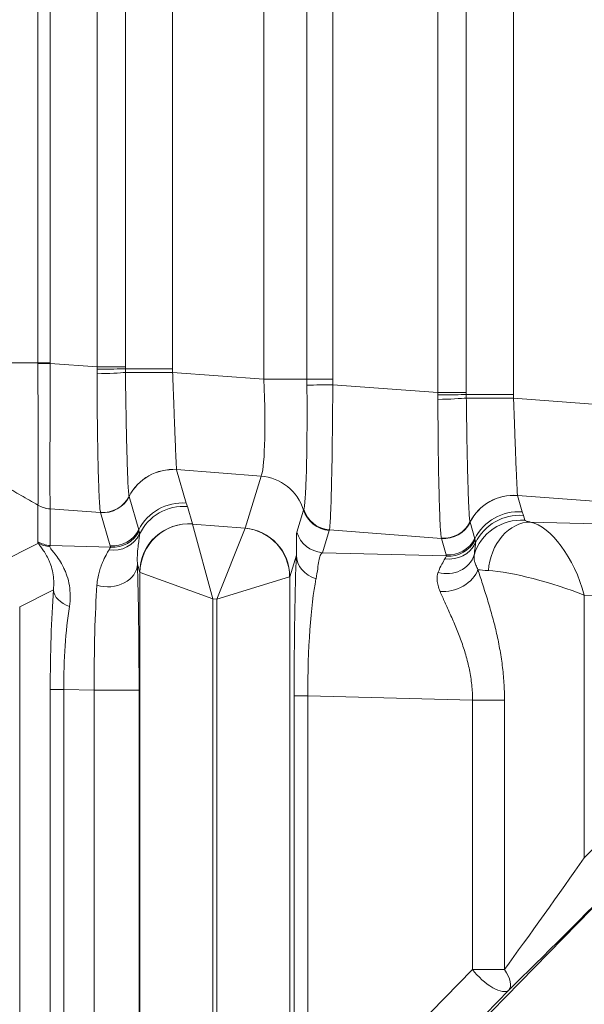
# Model space of a CAD drawing. Header units: millimetres. Extents: x 4 to 836, y 5 to 589.
# Tile 92 of 154: x 613.54 to 619.33, y 270.17 to 280.26. Entities that reach past the tile are written whole.
import ezdxf

# ---------------------------------------------------------------- set-up
doc = ezdxf.new("R2010")
doc.units = ezdxf.units.MM
doc.layers.add('1', color=7, linetype='Continuous', true_color=0xffffff)
doc.styles.add('ideas_simplex', font='simplex.shx')
doc.dimstyles.get("Standard").update_dxf_attribs({"dimtxt": 0.18, "dimasz": 0.18, "dimexe": 0.18, "dimexo": 0.0625, "dimgap": 0.09, "dimtad": 0, "dimtih": 1, "dimtoh": 1, "dimdec": 4, "dimzin": 0, "dimdsep": 46, "dimtxsty": 'Standard', "dimcen": 0.09, "dimadec": 0, "dimazin": 0, "dimtfac": 1, "dimtdec": 4, "dimtofl": 0, "dimtmove": 0, "dimatfit": 3, "dimfxl": 1, "dimtolj": 1, "dimtzin": 0, "dimarcsym": 0})

# ---------------------------------------------------------------- blocks, each defined once
blk = doc.blocks.new('_U7')
at = {"layer": '1', "color": 152, "lineweight": 13}
for p, q in [((695.062702, 354.711299), (597.434386, 354.711299)), ((663.288624, 267.843936), (597.434386, 267.843936))]:
    blk.add_line(p, q, dxfattribs=at)
at = {"layer": '1', "color": 27, "lineweight": 13}
blk.add_line((599.434386, 267.843936), (599.434386, 354.711299), dxfattribs=at)
at = {"layer": '1', "color": 87, "lineweight": 25}
for p, q in [((597.934386, 318.380118), (592.309386, 318.380118)), ((592.309386, 318.380118), (592.309386, 316.880118)), ((597.934386, 316.880118), (597.934386, 318.380118)), ((592.309386, 305.675118), (592.309386, 304.175118)), ((597.934386, 304.175118), (597.934386, 305.675118)), ((592.309386, 304.175118), (597.934386, 304.175118))]:
    blk.add_line(p, q, dxfattribs=at)
at = {"layer": '1', "color": 27, "lineweight": 18}
for points in [[(599.434386, 354.711299), (599.963367, 351.711301), (598.905405, 351.711297)], [(599.434386, 267.843936), (598.905405, 270.843935), (599.963367, 270.843938)]]:
    blk.add_solid(points, dxfattribs=at)
at = {"layer": '1', "color": 87, "linetype": 'Continuous', "lineweight": 25, "char_height": 3, "attachment_point": 7, "rotation": 90, "line_spacing_factor": 1.204819, "style": 'ideas_simplex'}
for s, insert in [('\\W1.2280;86,9', (590.468386, 305.622618)), ('\\W1.2097;3.42', (597.780886, 305.622618))]:
    blk.add_mtext(s, dxfattribs=dict(at, insert=insert))

msp = doc.modelspace()

# ---------------------------------------------------------------- linework, layer by layer
at = {"layer": '1', "color": 143, "linetype": 'Continuous', "lineweight": 13}
for p, q in [((617.825, 276.436), (617.825, 282.987)), ((618.116, 282.987), (618.116, 276.436)), ((618.6, 283.005), (618.6, 276.417)), ((616.042, 276.573), (616.042, 282.85)), ((616.483, 276.573), (616.483, 282.85)), ((616.747, 282.85), (616.747, 276.573)), ((615.106, 282.741), (615.106, 276.681)), ((613.723, 276.741), (613.723, 282.682)), ((613.852, 282.682), (613.852, 276.741)), ((614.332, 276.699), (614.332, 282.723)), ((614.622, 282.723), (614.622, 276.699)), ((613.852, 276.736), (614.332, 276.699)), ((614.332, 276.699), (614.622, 276.699)), ((615.106, 276.681), (614.622, 276.681)), ((615.106, 276.643), (616.042, 276.573)), ((616.042, 276.573), (616.483, 276.573)), ((616.483, 276.573), (616.747, 276.573)), ((616.747, 276.517), (617.825, 276.436)), ((617.825, 276.436), (618.116, 276.436)), ((618.116, 276.417), (618.6, 276.417)), ((618.6, 276.38), (619.548, 276.308)), ((616.012, 275.581), (615.146, 275.647)), ((615.147, 275.645), (615.246, 275.304)), ((615.848, 275.047), (616.012, 275.581)), ((619.518, 275.317), (618.64, 275.383)), ((618.641, 275.381), (618.689, 275.213)), ((613.724, 274.908), (613.724, 275.284)), ((614.66, 275.37), (614.759, 275.03)), ((613.85, 275.245), (613.85, 274.869)), ((614.368, 275.206), (613.851, 275.245)), ((614.467, 274.866), (614.368, 275.206)), ((615.258, 275.269), (615.31, 275.091)), ((616.379, 275.005), (616.448, 275.233)), ((618.701, 275.178), (618.716, 275.128)), ((615.311, 275.089), (615.519, 274.323)), ((615.311, 275.089), (615.848, 275.046)), ((618.154, 275.107), (618.202, 274.939)), ((618.771, 275.11), (619.45, 275.092)), ((615.848, 275.046), (615.558, 274.32)), ((616.71, 275.023), (616.641, 274.796)), ((617.861, 274.942), (616.713, 275.029)), ((613.29, 274.673), (613.731, 274.893)), ((613.85, 274.869), (614.471, 274.853)), ((617.91, 274.775), (617.861, 274.942)), ((616.375, 274.77), (616.308, 274.55)), ((616.641, 274.796), (617.914, 274.762)), ((614.769, 274.594), (614.745, 274.679)), ((614.769, 266.429), (614.769, 274.594)), ((614.772, 274.593), (615.519, 274.323)), ((616.305, 274.549), (615.558, 274.32)), ((616.308, 274.55), (616.308, 268.471)), ((613.884, 274.414), (613.539, 274.241)), ((615.558, 274.32), (615.519, 274.323)), ((615.519, 274.323), (615.519, 266.119)), ((615.558, 266.158), (615.558, 274.32)), ((619.325, 274.36), (619.325, 271.67)), ((619.556, 274.354), (619.325, 274.36)), ((613.852, 266.238), (613.852, 273.394)), ((613.852, 273.394), (613.991, 273.394)), ((613.991, 273.394), (613.991, 266.238)), ((614.302, 273.386), (613.991, 273.394)), ((614.302, 266.557), (614.302, 273.386)), ((614.302, 273.386), (614.762, 273.386)), ((614.762, 273.386), (614.762, 266.433)), ((616.352, 268.798), (616.352, 273.328)), ((616.352, 273.328), (616.492, 273.328)), ((616.492, 273.328), (616.492, 268.798)), ((618.18, 273.284), (616.492, 273.328)), ((618.18, 270.525), (618.18, 273.284)), ((618.18, 273.284), (618.507, 273.284)), ((618.507, 273.284), (618.507, 270.525)), ((616.838, 268.523), (620.808, 272.585)), ((619.325, 271.67), (619.556, 271.906)), ((616.492, 268.798), (618.18, 270.525)), ((618.18, 270.525), (618.507, 270.525)), ((618.552, 270.313), (616.864, 268.586))]:
    msp.add_line(p, q, dxfattribs=at)
at = {"layer": '1', "color": 143, "linetype": 'Continuous', "lineweight": 18}
msp.add_line((613.539, 256.774), (613.539, 274.241), dxfattribs=at)
at = {"layer": '1', "color": 143, "linetype": 'Continuous', "lineweight": 13}
for centre, major_axis, ratio, start_param, end_param in [((613.873, 276.736), (-0.3, -0.002), 0.000366, 4.782201, 5.235984), ((614.353, 276.681), (-0.3, -0.002), 0.014605, 1.49975, 2.687146), ((614.353, 276.644), (-0.3, -0.006), 0.044184, 1.4967, 2.685212), ((615.071, 276.643), (-0.5, 0.001), 0.000077, 4.642576, 5.82725), ((615.968, 276.584), (-0.038, 1.006), 0.073389, 3.2207, 4.698766), ((616.768, 276.517), (-0.3, -0.004), 0.000932, 4.782196, 5.970531), ((617.846, 276.417), (-0.3, -0.002), 0.014605, 1.49975, 2.687146), ((617.847, 276.381), (-0.3, -0.006), 0.044184, 1.4967, 2.685212), ((618.565, 276.38), (0.5, -0.001), 0.000077, 1.500983, 2.685657), ((615.106, 275.15), (0.479, 0.144), 0.995612, 1.198056, 2.384063), ((615.106, 275.149), (0.48, 0.14), 0.995643, 1.207413, 2.393768), ((615.971, 275.085), (0.478, -0.146), 0.996014, 0.598846, 1.785245), ((618.6, 274.886), (0.479, 0.144), 0.995612, 1.198056, 2.384063), ((618.6, 274.885), (0.48, 0.14), 0.995643, 1.207413, 2.393768), ((613.875, 275.543), (-0.295, 0.056), 0.996153, 1.232706, 1.675085), ((614.391, 275.506), (-0.297, -0.044), 0.993716, 1.342719, 2.529609), ((614.392, 275.505), (-0.292, -0.068), 0.995069, 1.261363, 2.447999), ((614.392, 275.504), (-0.288, -0.084), 0.995643, 1.207413, 2.393812), ((615.206, 274.808), (0.48, 0.14), 0.995643, 1.207413, 2.393812), ((615.218, 274.772), (0.48, 0.14), 0.995643, 1.207413, 2.411234), ((616.735, 275.321), (-0.287, 0.088), 0.996014, 0.598846, 1.785245), ((616.737, 275.327), (-0.268, 0.136), 0.995564, 0.767778, 1.956923), ((618.649, 274.717), (0.48, 0.14), 0.995643, 1.207413, 2.393812), ((618.661, 274.682), (0.48, 0.14), 0.995643, 1.207413, 2.411234), ((615.269, 274.594), (0.48, 0.14), 0.995643, 1.207413, 2.857034), ((615.27, 274.593), (-0.368, -0.339), 0.991771, 3.890384, 5.534394), ((615.56, 275.071), (-0.25, 0.021), 0.087194, 0.033353, 0.094439), ((617.885, 275.243), (-0.297, -0.044), 0.993716, 1.342719, 2.529609), ((617.886, 275.24), (-0.288, -0.084), 0.995643, 1.207413, 2.393812), ((617.885, 275.241), (-0.292, -0.068), 0.995069, 1.261363, 2.447999), ((618.675, 274.631), (0.48, 0.14), 0.995643, 1.207413, 2.56964), ((618.731, 274.613), (-0.093, -0.491), 0.77245, 3.279264, 4.858354), ((618.966, 275.108), (-0.25, 0.021), 0.087194, 0.033353, 0.686567), ((618.925, 274.36), (-0.267, 0.744), 0.48275, 4.540655, 5.994238), ((614.497, 275.116), (-0.298, 0.034), 0.982269, 1.536805, 2.803365), ((614.491, 275.164), (-0.288, -0.084), 0.995643, 1.207413, 2.393812), ((614.495, 275.151), (-0.284, -0.098), 0.995471, 1.15986, 2.34626), ((615.599, 275.068), (-0.25, 0.021), 0.087194, 3.061499, 3.122585), ((615.808, 274.55), (0.478, -0.146), 0.996014, 0.297852, 1.785245), ((615.807, 274.549), (0.339, -0.368), 0.992996, 0.829626, 2.311967), ((616.665, 275.094), (-0.287, 0.088), 0.996014, 0.598846, 1.785245), ((617.365, 273.022), (-3.64, 1.89), 0.040137, 0.020842, 0.083364), ((613.874, 275.167), (-0.3, 0), 0.996169, 1.047198, 1.489655), ((613.881, 275.152), (-0.24, -0.18), 0.981638, 0.408247, 0.820835), ((617.515, 273.28), (-3.668, 1.585), 0.050265, 6.261787, 6.32431), ((617.94, 275.025), (-0.298, 0.034), 0.982269, 1.536805, 2.803365), ((617.934, 275.073), (-0.288, -0.084), 0.995643, 1.207413, 2.393812), ((617.938, 275.06), (-0.284, -0.098), 0.995471, 1.15986, 2.34626), ((616.408, 273.302), (-0.001, 1.801), 0.031454, 0.617206, 1.555922), ((616.675, 274.77), (-0.3, 0.013), 0.858349, 0.051043, 1.271884), ((617.909, 274.857), (-0.296, 0.051), 0.915327, 1.448884, 3.015934), ((614.445, 274.679), (-0.3, -0.01), 0.776151, 1.153536, 3.100066), ((614.707, 273.362), (-0.001, -1.801), 0.030434, 1.584039, 2.391353), ((615.519, 274.575), (-0.75, 0.02), 0.029238, 0.026976, 0.088063), ((617.959, 274.622), (-0.275, -0.121), 0.688049, 0.878057, 2.57262), ((618.925, 274.611), (-0.75, 0.02), 0.029238, 0.402475, 0.68019), ((618.925, 274.36), (-0.749, 0.223), 0.167328, 4.199936, 5.653518), ((615.558, 274.571), (-0.75, 0.02), 0.029238, 3.055122, 3.116209), ((616.708, 273.302), (-0.01, 1.501), 0.144199, 0.613318, 1.552033), ((614.034, 273.364), (-0.003, 1.801), 0.101223, 0.948108, 1.553926), ((614.183, 274.414), (-0.299, 0.021), 0.656626, 0.107648, 1.151101), ((614.407, 273.362), (-0.007, 1.501), 0.069967, 0.747265, 1.554579), ((614.333, 273.364), (-0.013, 1.501), 0.227876, 0.942941, 1.548759), ((618.925, 271.143), (-0.75, -1.051), 0.017505, 0.954901, 2.108452), ((619.137, 270.931), (-1.05, -1.051), 0.01851, 0.960905, 2.114456), ((618.34, 270.525), (0.215, -0.21), 0.402972, 4.321261, 6.254579), ((618.34, 270.525), (-0.209, 0.215), 0.433312, 3.170642, 4.312607)]:
    msp.add_ellipse(centre, major_axis=major_axis, ratio=ratio, start_param=start_param, end_param=end_param, dxfattribs=at)
for points, degree in [([(613.039, 276.741), (613.723, 276.741)], 1), ([(613.723, 276.735), (613.723, 276.737), (613.723, 276.739), (613.723, 276.741)], 3), ([(613.852, 276.741), (613.852, 276.739), (613.852, 276.737), (613.852, 276.736)], 3), ([(614.331, 276.677), (614.331, 276.684), (614.331, 276.692), (614.332, 276.699)], 3), ([(614.622, 276.699), (614.622, 276.693), (614.622, 276.687), (614.622, 276.681)], 3), ([(614.331, 276.631), (614.331, 276.646), (614.331, 276.661), (614.331, 276.677)], 3), ([(614.622, 276.681), (614.622, 276.669), (614.622, 276.656), (614.622, 276.644)], 3), ([(615.106, 276.681), (615.106, 276.669), (615.106, 276.656), (615.106, 276.643)], 3), ([(616.483, 276.513), (616.483, 276.533), (616.483, 276.553), (616.483, 276.573)], 3), ([(616.747, 276.573), (616.747, 276.554), (616.747, 276.536), (616.747, 276.517)], 3), ([(617.825, 276.413), (617.825, 276.42), (617.825, 276.428), (617.825, 276.436)], 3), ([(617.825, 276.367), (617.825, 276.382), (617.825, 276.397), (617.825, 276.413)], 3), ([(618.116, 276.436), (618.116, 276.429), (618.116, 276.423), (618.116, 276.417)], 3), ([(618.116, 276.417), (618.116, 276.405), (618.116, 276.393), (618.116, 276.38)], 3), ([(618.6, 276.417), (618.6, 276.405), (618.6, 276.392), (618.6, 276.38)], 3), ([(613.724, 275.284), (613.039, 275.678)], 1), ([(615.146, 275.647), (615.147, 275.646), (615.147, 275.646), (615.147, 275.645)], 3), ([(618.64, 275.383), (618.64, 275.382), (618.64, 275.382), (618.641, 275.381)], 3), ([(613.725, 275.284), (613.725, 275.284), (613.725, 275.284), (613.725, 275.284)], 3), ([(614.659, 275.373), (614.66, 275.372), (614.66, 275.372), (614.66, 275.371)], 3), ([(614.66, 275.371), (614.66, 275.371), (614.66, 275.371), (614.66, 275.37)], 3), ([(615.246, 275.304), (615.248, 275.298), (615.252, 275.286), (615.256, 275.275), (615.258, 275.269)], 3), ([(613.851, 275.245), (613.851, 275.245), (613.851, 275.245), (613.851, 275.245)], 3), ([(614.367, 275.207), (614.367, 275.208), (614.367, 275.208), (614.367, 275.209)], 3), ([(614.368, 275.206), (614.368, 275.206), (614.367, 275.207), (614.367, 275.207)], 3), ([(616.448, 275.233), (616.449, 275.235), (616.45, 275.237), (616.451, 275.239)], 3), ([(618.689, 275.213), (618.691, 275.208), (618.695, 275.196), (618.7, 275.184), (618.701, 275.178)], 3), ([(618.153, 275.109), (618.153, 275.109), (618.153, 275.108), (618.153, 275.107)], 3), ([(618.153, 275.107), (618.153, 275.107), (618.154, 275.107), (618.154, 275.107)], 3), ([(614.759, 275.03), (614.76, 275.026), (614.762, 275.022), (614.763, 275.018)], 3), ([(614.763, 275.018), (614.766, 275.01), (614.767, 275), (614.767, 274.987)], 3), ([(616.713, 275.029), (616.712, 275.027), (616.711, 275.025), (616.71, 275.023)], 3), ([(617.861, 274.943), (617.861, 274.944), (617.861, 274.945), (617.86, 274.946)], 3), ([(617.861, 274.942), (617.861, 274.943), (617.861, 274.943), (617.861, 274.943)], 3), ([(618.202, 274.939), (618.203, 274.935), (618.205, 274.931), (618.206, 274.927)], 3), ([(618.206, 274.927), (618.209, 274.919), (618.21, 274.909), (618.21, 274.896)], 3), ([(614.454, 274.824), (614.462, 274.837), (614.467, 274.847), (614.471, 274.853)], 3), ([(614.471, 274.853), (614.469, 274.857), (614.468, 274.862), (614.467, 274.866)], 3), ([(617.914, 274.762), (617.913, 274.767), (617.911, 274.771), (617.91, 274.775)], 3), ([(617.897, 274.734), (617.905, 274.746), (617.91, 274.756), (617.914, 274.762)], 3)]:
    msp.add_open_spline(points, degree=degree, dxfattribs=at)
for points, knots in [([(613.723, 276.741), (613.742, 276.741), (613.763, 276.741), (613.807, 276.741), (613.829, 276.741), (613.852, 276.741)], [0, 0, 0, 0, 0.5, 0.5, 1, 1, 1, 1]), ([(613.725, 275.284), (613.725, 275.286), (613.726, 275.289), (613.726, 275.295), (613.727, 275.298), (613.727, 275.31), (613.728, 275.321), (613.729, 275.357), (613.729, 275.389), (613.729, 275.439), (613.729, 275.449), (613.729, 275.471), (613.728, 275.506), (613.727, 275.569), (613.727, 275.626), (613.727, 275.686), (613.727, 275.718), (613.728, 275.818), (613.729, 275.89), (613.729, 276.004), (613.729, 276.043), (613.729, 276.124), (613.729, 276.165), (613.728, 276.291), (613.727, 276.377), (613.725, 276.509), (613.724, 276.554), (613.723, 276.622), (613.723, 276.644), (613.723, 276.689), (613.723, 276.712), (613.723, 276.735)], [0, 0, 0, 0, 0.03125, 0.03125, 0.0625, 0.0625, 0.125, 0.125, 0.25, 0.25, 0.28125, 0.28125, 0.3125, 0.375, 0.4375, 0.4375, 0.5, 0.5, 0.625, 0.625, 0.6875, 0.6875, 0.75, 0.75, 0.875, 0.875, 0.9375, 0.9375, 0.96875, 0.96875, 1, 1, 1, 1]), ([(613.852, 276.736), (613.851, 276.712), (613.851, 276.689), (613.851, 276.642), (613.851, 276.619), (613.851, 276.55), (613.851, 276.504), (613.851, 276.368), (613.851, 276.28), (613.851, 276.15), (613.851, 276.107), (613.85, 276.025), (613.85, 275.984), (613.848, 275.867), (613.847, 275.794), (613.846, 275.69), (613.846, 275.658), (613.846, 275.596), (613.847, 275.537), (613.848, 275.485), (613.849, 275.449), (613.849, 275.437), (613.849, 275.415), (613.849, 275.404), (613.85, 275.353), (613.851, 275.32), (613.851, 275.282), (613.851, 275.272), (613.851, 275.259), (613.851, 275.256), (613.851, 275.25), (613.851, 275.247), (613.851, 275.245)], [0, 0, 0, 0, 0.03125, 0.03125, 0.0625, 0.0625, 0.125, 0.125, 0.25, 0.25, 0.3125, 0.3125, 0.375, 0.375, 0.5, 0.5, 0.5625, 0.5625, 0.625, 0.6875, 0.6875, 0.71875, 0.71875, 0.75, 0.75, 0.875, 0.875, 0.9375, 0.9375, 0.96875, 0.96875, 1, 1, 1, 1]), ([(614.367, 275.209), (614.365, 275.219), (614.362, 275.237), (614.359, 275.274), (614.358, 275.289), (614.356, 275.313), (614.356, 275.321), (614.355, 275.34), (614.354, 275.349), (614.352, 275.399), (614.35, 275.445), (614.347, 275.524), (614.346, 275.552), (614.345, 275.596), (614.344, 275.611), (614.343, 275.642), (614.343, 275.658), (614.341, 275.739), (614.34, 275.809), (614.338, 275.919), (614.337, 275.957), (614.336, 276.016), (614.336, 276.036), (614.335, 276.076), (614.335, 276.096), (614.334, 276.198), (614.333, 276.282), (614.332, 276.41), (614.332, 276.454), (614.331, 276.52), (614.331, 276.542), (614.331, 276.586), (614.331, 276.608), (614.331, 276.631)], [0, 0, 0, 0, 0.125, 0.125, 0.1875, 0.1875, 0.21875, 0.21875, 0.25, 0.25, 0.375, 0.375, 0.4375, 0.4375, 0.46875, 0.46875, 0.5, 0.5, 0.625, 0.625, 0.6875, 0.6875, 0.71875, 0.71875, 0.75, 0.75, 0.875, 0.875, 0.9375, 0.9375, 0.96875, 0.96875, 1, 1, 1, 1]), ([(614.622, 276.644), (614.623, 276.564), (614.624, 276.486), (614.626, 276.371), (614.627, 276.333), (614.628, 276.277), (614.628, 276.258), (614.629, 276.221), (614.629, 276.202), (614.631, 276.11), (614.632, 276.04), (614.634, 275.941), (614.635, 275.909), (614.637, 275.846), (614.638, 275.816), (614.64, 275.728), (614.642, 275.676), (614.644, 275.605), (614.645, 275.583), (614.647, 275.552), (614.647, 275.541), (614.648, 275.522), (614.648, 275.513), (614.651, 275.469), (614.652, 275.44), (614.655, 275.407), (614.656, 275.398), (614.658, 275.383), (614.659, 275.377), (614.659, 275.373)], [0, 0, 0, 0, 0.125, 0.125, 0.1875, 0.1875, 0.21875, 0.21875, 0.25, 0.25, 0.375, 0.375, 0.4375, 0.4375, 0.5, 0.5, 0.625, 0.625, 0.6875, 0.6875, 0.71875, 0.71875, 0.75, 0.75, 0.875, 0.875, 0.9375, 0.9375, 1, 1, 1, 1]), ([(615.106, 276.643), (615.108, 276.581), (615.111, 276.52), (615.114, 276.429), (615.115, 276.4), (615.117, 276.355), (615.117, 276.34), (615.118, 276.311), (615.119, 276.296), (615.121, 276.224), (615.124, 276.169), (615.127, 276.09), (615.128, 276.065), (615.129, 276.028), (615.129, 276.015), (615.13, 275.992), (615.131, 275.98), (615.133, 275.923), (615.135, 275.881), (615.137, 275.826), (615.138, 275.808), (615.139, 275.775), (615.14, 275.76), (615.142, 275.719), (615.143, 275.697), (615.145, 275.672), (615.145, 275.665), (615.146, 275.654), (615.146, 275.649), (615.146, 275.647)], [0, 0, 0, 0, 0.125, 0.125, 0.1875, 0.1875, 0.21875, 0.21875, 0.25, 0.25, 0.375, 0.375, 0.4375, 0.4375, 0.46875, 0.46875, 0.5, 0.5, 0.625, 0.625, 0.6875, 0.6875, 0.75, 0.75, 0.875, 0.875, 0.9375, 0.9375, 1, 1, 1, 1]), ([(616.451, 275.239), (616.451, 275.241), (616.452, 275.244), (616.453, 275.25), (616.454, 275.253), (616.456, 275.265), (616.457, 275.274), (616.461, 275.308), (616.464, 275.336), (616.466, 275.381), (616.467, 275.39), (616.468, 275.409), (616.47, 275.44), (616.471, 275.473), (616.474, 275.544), (616.476, 275.596), (616.479, 275.713), (616.48, 275.776), (616.481, 275.875), (616.482, 275.91), (616.482, 275.98), (616.483, 276.016), (616.484, 276.126), (616.484, 276.201), (616.484, 276.316), (616.484, 276.355), (616.483, 276.414), (616.483, 276.434), (616.483, 276.474), (616.483, 276.493), (616.483, 276.513)], [0, 0, 0, 0, 0.03125, 0.03125, 0.0625, 0.0625, 0.125, 0.125, 0.25, 0.25, 0.28125, 0.28125, 0.3125, 0.375, 0.375, 0.5, 0.5, 0.625, 0.625, 0.6875, 0.6875, 0.75, 0.75, 0.875, 0.875, 0.9375, 0.9375, 0.96875, 0.96875, 1, 1, 1, 1]), ([(616.747, 276.517), (616.747, 276.494), (616.747, 276.47), (616.747, 276.424), (616.747, 276.4), (616.746, 276.331), (616.746, 276.285), (616.745, 276.149), (616.744, 276.061), (616.742, 275.953), (616.742, 275.932), (616.742, 275.889), (616.741, 275.826), (616.74, 275.766), (616.738, 275.648), (616.736, 275.575), (616.733, 275.438), (616.731, 275.376), (616.729, 275.293), (616.728, 275.268), (616.727, 275.231), (616.726, 275.22), (616.725, 275.197), (616.725, 275.187), (616.722, 275.136), (616.72, 275.103), (616.718, 275.066), (616.717, 275.056), (616.715, 275.043), (616.715, 275.04), (616.714, 275.033), (616.713, 275.031), (616.713, 275.029)], [0, 0, 0, 0, 0.03125, 0.03125, 0.0625, 0.0625, 0.125, 0.125, 0.25, 0.25, 0.28125, 0.28125, 0.3125, 0.375, 0.375, 0.5, 0.5, 0.625, 0.625, 0.6875, 0.6875, 0.71875, 0.71875, 0.75, 0.75, 0.875, 0.875, 0.9375, 0.9375, 0.96875, 0.96875, 1, 1, 1, 1]), ([(617.86, 274.946), (617.858, 274.955), (617.856, 274.973), (617.853, 275.01), (617.852, 275.025), (617.85, 275.049), (617.849, 275.058), (617.848, 275.076), (617.848, 275.085), (617.845, 275.135), (617.843, 275.182), (617.841, 275.26), (617.84, 275.288), (617.838, 275.333), (617.838, 275.348), (617.837, 275.379), (617.837, 275.395), (617.835, 275.476), (617.833, 275.545), (617.831, 275.656), (617.831, 275.694), (617.83, 275.752), (617.829, 275.772), (617.829, 275.812), (617.829, 275.832), (617.827, 275.934), (617.827, 276.018), (617.826, 276.147), (617.825, 276.19), (617.825, 276.256), (617.825, 276.278), (617.825, 276.322), (617.825, 276.345), (617.825, 276.367)], [0, 0, 0, 0, 0.125, 0.125, 0.1875, 0.1875, 0.21875, 0.21875, 0.25, 0.25, 0.375, 0.375, 0.4375, 0.4375, 0.46875, 0.46875, 0.5, 0.5, 0.625, 0.625, 0.6875, 0.6875, 0.71875, 0.71875, 0.75, 0.75, 0.875, 0.875, 0.9375, 0.9375, 0.96875, 0.96875, 1, 1, 1, 1]), ([(618.116, 276.38), (618.117, 276.301), (618.118, 276.223), (618.12, 276.108), (618.12, 276.07), (618.121, 276.013), (618.121, 275.994), (618.122, 275.957), (618.122, 275.938), (618.124, 275.846), (618.126, 275.777), (618.128, 275.677), (618.129, 275.645), (618.13, 275.582), (618.131, 275.552), (618.134, 275.465), (618.135, 275.412), (618.138, 275.341), (618.139, 275.319), (618.14, 275.288), (618.141, 275.278), (618.142, 275.258), (618.142, 275.249), (618.144, 275.205), (618.146, 275.177), (618.149, 275.144), (618.15, 275.134), (618.151, 275.119), (618.152, 275.113), (618.153, 275.109)], [0, 0, 0, 0, 0.125, 0.125, 0.1875, 0.1875, 0.21875, 0.21875, 0.25, 0.25, 0.375, 0.375, 0.4375, 0.4375, 0.5, 0.5, 0.625, 0.625, 0.6875, 0.6875, 0.71875, 0.71875, 0.75, 0.75, 0.875, 0.875, 0.9375, 0.9375, 1, 1, 1, 1]), ([(618.6, 276.38), (618.602, 276.317), (618.604, 276.256), (618.608, 276.166), (618.609, 276.136), (618.61, 276.091), (618.611, 276.076), (618.612, 276.047), (618.612, 276.032), (618.615, 275.96), (618.617, 275.905), (618.62, 275.827), (618.621, 275.801), (618.623, 275.764), (618.623, 275.752), (618.624, 275.728), (618.624, 275.716), (618.627, 275.659), (618.628, 275.618), (618.631, 275.562), (618.632, 275.544), (618.633, 275.512), (618.634, 275.497), (618.636, 275.455), (618.637, 275.433), (618.638, 275.408), (618.639, 275.401), (618.639, 275.39), (618.64, 275.386), (618.64, 275.383)], [0, 0, 0, 0, 0.125, 0.125, 0.1875, 0.1875, 0.21875, 0.21875, 0.25, 0.25, 0.375, 0.375, 0.4375, 0.4375, 0.46875, 0.46875, 0.5, 0.5, 0.625, 0.625, 0.6875, 0.6875, 0.75, 0.75, 0.875, 0.875, 0.9375, 0.9375, 1, 1, 1, 1]), ([(614.767, 274.987), (614.767, 274.974), (614.765, 274.957), (614.761, 274.92), (614.758, 274.898), (614.751, 274.849), (614.748, 274.821), (614.745, 274.773), (614.744, 274.756), (614.744, 274.72), (614.744, 274.7), (614.745, 274.679)], [0, 0, 0, 0, 0.25, 0.25, 0.5, 0.5, 0.75, 0.75, 0.875, 0.875, 1, 1, 1, 1]), ([(616.375, 274.77), (616.377, 274.802), (616.377, 274.831), (616.377, 274.883), (616.376, 274.906), (616.375, 274.935), (616.375, 274.944), (616.374, 274.96), (616.374, 274.968), (616.375, 274.988), (616.377, 274.998), (616.379, 275.005)], [0, 0, 0, 0, 0.25, 0.25, 0.5, 0.5, 0.625, 0.625, 0.75, 0.75, 1, 1, 1, 1]), ([(613.884, 274.414), (613.891, 274.478), (613.888, 274.537), (613.872, 274.618), (613.866, 274.644), (613.853, 274.68), (613.849, 274.692), (613.84, 274.714), (613.835, 274.725), (613.82, 274.756), (613.81, 274.774), (613.789, 274.808), (613.779, 274.823), (613.765, 274.843), (613.76, 274.849), (613.752, 274.86), (613.748, 274.865), (613.738, 274.879), (613.734, 274.887), (613.731, 274.893)], [0, 0, 0, 0, 0.25, 0.25, 0.375, 0.375, 0.4375, 0.4375, 0.5, 0.5, 0.625, 0.625, 0.75, 0.75, 0.8125, 0.8125, 0.875, 0.875, 1, 1, 1, 1]), ([(618.21, 274.896), (618.21, 274.882), (618.208, 274.865), (618.203, 274.824), (618.2, 274.8), (618.196, 274.772)], [0, 0, 0, 0, 0.5, 0.5, 1, 1, 1, 1]), ([(613.847, 274.857), (613.849, 274.849), (613.856, 274.839), (613.87, 274.82), (613.876, 274.813), (613.888, 274.798), (613.895, 274.789), (613.916, 274.763), (613.931, 274.742), (613.96, 274.697), (613.974, 274.672), (613.994, 274.631), (614.001, 274.617), (614.013, 274.588), (614.018, 274.573), (614.034, 274.526), (614.042, 274.493), (614.059, 274.392), (614.06, 274.319), (614.048, 274.243)], [0, 0, 0, 0, 0.125, 0.125, 0.1875, 0.1875, 0.25, 0.25, 0.375, 0.375, 0.5, 0.5, 0.5625, 0.5625, 0.625, 0.625, 0.75, 0.75, 1, 1, 1, 1]), ([(614.33, 274.463), (614.332, 274.488), (614.335, 274.511), (614.343, 274.555), (614.347, 274.575), (614.358, 274.613), (614.363, 274.631), (614.375, 274.665), (614.381, 274.68), (614.4, 274.724), (614.412, 274.749), (614.435, 274.792), (614.445, 274.81), (614.454, 274.824)], [0, 0, 0, 0, 0.125, 0.125, 0.25, 0.25, 0.375, 0.375, 0.5, 0.5, 0.75, 0.75, 1, 1, 1, 1]), ([(616.641, 274.796), (616.632, 274.79), (616.625, 274.78), (616.616, 274.759), (616.613, 274.751), (616.608, 274.732), (616.606, 274.722), (616.6, 274.688), (616.597, 274.662), (616.588, 274.601), (616.583, 274.566), (616.576, 274.528)], [0, 0, 0, 0, 0.25, 0.25, 0.375, 0.375, 0.5, 0.5, 0.75, 0.75, 1, 1, 1, 1]), ([(618.196, 274.772), (618.193, 274.754), (618.195, 274.732), (618.203, 274.701), (618.205, 274.694), (618.209, 274.681), (618.212, 274.674), (618.22, 274.653), (618.227, 274.637), (618.235, 274.622)], [0, 0, 0, 0, 0.5, 0.5, 0.625, 0.625, 0.75, 0.75, 1, 1, 1, 1]), ([(617.827, 274.595), (617.839, 274.627), (617.853, 274.654), (617.877, 274.7), (617.888, 274.719), (617.897, 274.734)], [0, 0, 0, 0, 0.5, 0.5, 1, 1, 1, 1]), ([(617.847, 274.399), (617.839, 274.42), (617.832, 274.44), (617.824, 274.468), (617.822, 274.477), (617.819, 274.495), (617.818, 274.503), (617.814, 274.544), (617.817, 274.571), (617.827, 274.595)], [0, 0, 0, 0, 0.25, 0.25, 0.375, 0.375, 0.5, 0.5, 1, 1, 1, 1]), ([(618.235, 274.622), (618.25, 274.575), (618.266, 274.526), (618.298, 274.425), (618.315, 274.373), (618.348, 274.266), (618.364, 274.211), (618.394, 274.101), (618.409, 274.045), (618.435, 273.932), (618.447, 273.874), (618.468, 273.757), (618.477, 273.699), (618.492, 273.581), (618.503, 273.463), (618.507, 273.344), (618.507, 273.284)], [0, 0, 0, 0, 0.125, 0.125, 0.25, 0.25, 0.375, 0.375, 0.5, 0.5, 0.625, 0.625, 0.75, 0.75, 0.875, 1, 1, 1, 1]), ([(618.18, 273.284), (618.18, 273.337), (618.177, 273.389), (618.166, 273.493), (618.158, 273.545), (618.142, 273.621), (618.137, 273.647), (618.124, 273.697), (618.117, 273.723), (618.096, 273.797), (618.08, 273.846), (618.046, 273.941), (618.028, 273.987), (618, 274.055), (617.99, 274.077), (617.971, 274.121), (617.961, 274.143), (617.933, 274.208), (617.914, 274.249), (617.879, 274.327), (617.862, 274.364), (617.847, 274.399)], [0, 0, 0, 0, 0.125, 0.125, 0.25, 0.25, 0.3125, 0.3125, 0.375, 0.375, 0.5, 0.5, 0.625, 0.625, 0.6875, 0.6875, 0.75, 0.75, 0.875, 0.875, 1, 1, 1, 1])]:
    msp.add_open_spline(points, degree=3, knots=knots, dxfattribs=at)
at = {"layer": '1', "color": 143, "linetype": 'Continuous', "lineweight": 18}
msp.add_open_spline([(613.725, 275.284), (613.744, 275.273), (613.765, 275.264), (613.807, 275.251), (613.829, 275.246), (613.851, 275.245)], degree=3, knots=[0, 0, 0, 0, 0.5, 0.5, 1, 1, 1, 1], dxfattribs=at)

# ---------------------------------------------------------------- dimensions: what is measured, and where the dimension line sits
at = {"layer": '1', "color": 87, "linetype": 'Continuous', "lineweight": 25}
dim = msp.add_linear_dim(base=(599.434, 267.844), p1=(701.22, 354.711), p2=(665.789, 267.844), angle=90, text='<>\\P[\\C87;{\\H1.00x;\\Fsimplex.shx;3.42\\Fsimplex.shx;}\\C87; ]', dimstyle='Standard', override={"dimtxt": 3, "dimasz": 3, "dimexe": 2, "dimexo": 2.5, "dimgap": 1.5, "dimtad": 1, "dimtih": 0, "dimtoh": 0, "dimdec": 1, "dimlfac": 1, "dimzin": 8, "dimdsep": 44, "dimlunit": 2, "dimtxsty": 'ideas_simplex', "dimsah": 1, "dimse1": 0, "dimse2": 0, "dimsd1": 0, "dimsd2": 0, "dimclrd": 27, "dimclre": 152, "dimclrt": 87, "dimtol": 0, "dimtm": -0.1, "dimtfac": 0.5, "dimtdec": 2, "dimtofl": 1, "dimtmove": 0, "dimtzin": 8, "dimlwd": 13, "dimlwe": 13}, dxfattribs=at)
dim.commit()
dim.dimension.update_dxf_attribs({"geometry": '_U7', "text_midpoint": (599.434, 311.278), "dimtype": 160})

doc.saveas('drawing.dxf')
